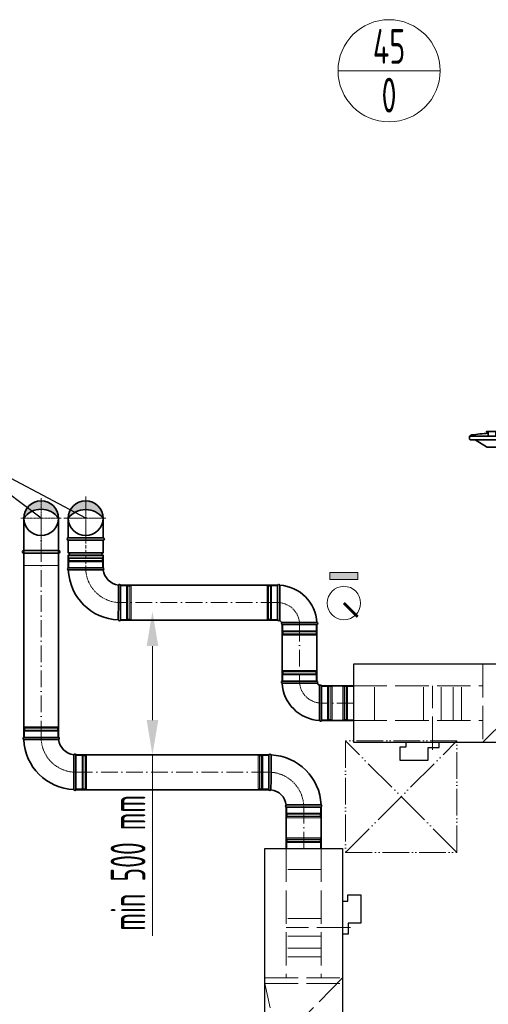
# Model space of a CAD drawing. Header units: millimetres. Extents: x 7400 to 85045, y 24168 to 123018.
# Tile 17 of 79: x 55118 to 56801, y 26767 to 30302. Entities that reach past the tile are written whole.
import ezdxf
from ezdxf.enums import TextEntityAlignment as Align

# ---------------------------------------------------------------- set-up
doc = ezdxf.new("R2010")
doc.units = ezdxf.units.MM
for name, pattern in [('ACAD_ISO02W100', [15, 12, -3]), ('ACAD_ISO05W100', [33, 24, -3, 0, -3, 0, -3]), ('ACAD_ISO10W100', [18, 12, -3, 0, -3]), ('phl_thick', [0])]:
    doc.linetypes.add(name, pattern=pattern)
for name, color, linetype, lineweight in [('UT_KOTY - DIMENZE', 7, 'Continuous', 5), ('VZT_01 SUP (PŘÍVOD) - OBRYS', 5, 'Continuous', 35), ('VZT_02 SUP (PŘÍVOD) - OSA', 5, 'ACAD_ISO10W100', 5), ('VZT_05 ETA (ODVOD) - OBRYS', 6, 'Continuous', 35), ('VZT_06 ETA (ODVOD) - OSA', 6, 'ACAD_ISO10W100', 5), ('VZT_21 ZAŘÍZENÍ - OBRYS', 1, 'Continuous', 30), ('VZT_22 ZAŘÍZENÍ - DETAIL', 8, 'Continuous', 5), ('VZT_30 DISTRIBUČNÍ PRVKY - OBRYS', 1, 'Continuous', 35), ('VZT_52 POPIS - DISTRIBUCE', 7, 'Continuous', 5), ('VZT_60_KOTY - DIMENZE', 7, 'Continuous', 5), ('VZT_KOTY - DIMENZE', 7, 'Continuous', 5), ('VZT_POPIS - OBECNE', 7, 'Continuous', 5), ('VZT_POŽADAVKY NA STAVBU - PODHLEDY', 4, 'ACAD_ISO05W100', 5)]:
    doc.layers.add(name, color=color, linetype=linetype, lineweight=lineweight)
doc.layers.add('VZT_03 SUP (PŘÍVOD) - NETISK', color=8, linetype='ACAD_ISO02W100', lineweight=5, plot=False)
doc.layers.add('VZT_07 ETA (ODVOD) - NETISK', color=8, linetype='ACAD_ISO02W100', lineweight=5, plot=False)
doc.styles.add('EVORA_125', font='isocp.shx', dxfattribs={"width": 0.6, "height": 125})
doc.styles.add('ISOCP 2.5', font='isocp.shx', dxfattribs={"width": 0.6, "height": 2.5})
doc.styles.add('JS', font='isocp.shx', dxfattribs={"width": 0.6, "height": 125})

msp = doc.modelspace()

# ---------------------------------------------------------------- hatches: boundary and pattern name
at = {"layer": 'VZT_01 SUP (PŘÍVOD) - OBRYS'}
h = msp.add_hatch(color=256, dxfattribs=at)
h.dxf.hatch_style = 1
h.paths.add_polyline_path([(55292.3, 28512.5, -0.233094), (55354.4, 28543.5), (55354.4, 28575, 0.412533)])
h.paths.add_polyline_path([(55354.8, 28575, 0.001435), (55354.4, 28575), (55354.4, 28543.5, -0.235167), (55417.3, 28512.5, 0.414214)])
at = {"layer": 'VZT_05 ETA (ODVOD) - OBRYS'}
h = msp.add_hatch(color=256, dxfattribs=at)
h.dxf.hatch_style = 1
h.paths.add_polyline_path([(55257.3, 28512.5, 0.242708), (55194.8, 28544.8), (55194.8, 28575, -0.414214)])
h.paths.add_polyline_path([(55194.8, 28575), (55194.8, 28544.8, 0.242708), (55132.3, 28512.5, -0.414214)])
at = {"layer": 'VZT_POPIS - OBECNE'}
h = msp.add_hatch(color=256, dxfattribs=at)
h.dxf.hatch_style = 1
h.paths.add_polyline_path([(56332.4, 28318), (56232.4, 28318), (56232.4, 28293), (56332.4, 28293)])

# ---------------------------------------------------------------- linework, layer by layer
at = {"layer": 'UT_KOTY - DIMENZE'}
for p, q in [((55594.6, 28053.7), (55594.6, 27788)), ((55594.6, 27663), (55594.6, 27012.8))]:
    msp.add_line(p, q, dxfattribs=at)
for points in [[(55573.8, 28053.7), (55615.5, 28053.7), (55594.6, 28178.7)], [(55573.8, 27788), (55615.5, 27788), (55594.6, 27663)]]:
    msp.add_solid(points, dxfattribs=at)
at = {"layer": 'VZT_01 SUP (PŘÍVOD) - OBRYS'}
for p, q in [((55417.3, 28433.5), (55292.3, 28433.5)), ((55292.3, 28433.5), (55292.3, 28388)), ((55417.3, 28433.5), (55417.3, 28388)), ((55417.3, 28388), (55292.3, 28388)), ((55417.3, 28380), (55292.3, 28380)), ((55292.3, 28380), (55292.3, 28334.5)), ((55417.3, 28380), (55417.3, 28334.5)), ((55417.3, 28334.5), (55292.3, 28334.5)), ((55417.3, 28334.5), (55292.3, 28334.5)), ((55479.8, 28147), (55479.8, 28272)), ((56044.2, 28147), (56044.2, 28272)), ((56051.9, 28147), (56051.9, 28272)), ((56060.7, 28138.2), (56185.7, 28138.2)), ((56060.7, 28130.5), (56185.7, 28130.5)), ((56185.5, 27927.8), (56060.5, 27927.8)), ((56185.5, 27920.1), (56060.5, 27920.1)), ((56194.3, 27911.3), (56194.3, 27786.3)), ((56202, 27911.3), (56202, 27786.3))]:
    msp.add_line(p, q, dxfattribs=at)
for points in [[(55292.3, 28442.5), (55292.3, 28512.5)], [(55417.3, 28442.5), (55417.3, 28512.5)], [(55292.3, 28442.5), (55417.3, 28442.5)], [(55292.3, 28433.5), (55417.3, 28433.5)], [(55479.8, 28272), (56044.2, 28272)], [(55479.8, 28147), (56044.2, 28147)], [(56060.7, 27928.1), (56060.7, 28130.5)], [(56185.7, 27928.1), (56185.7, 28130.5)], [(56202, 27911.3), (56317.1, 27911.3)], [(56202, 27786.3), (56317.1, 27786.3)]]:
    msp.add_lwpolyline(points, dxfattribs=at)
msp.add_circle((55354.8, 28512.5), 62.5, dxfattribs=at)
for centre, radius, start, end in [((55354.8, 28512.5), 62.5, 0, 180), ((55354.8, 28464.9), 78.6, 37.2907, 142.7093), ((55354.8, 28512.5), 62.5, 180, 0), ((55292.3, 28438), 4.5, 90, 270), ((55417.3, 28438), 4.5, 270, 90), ((55292.3, 28384), 4, 270, 90), ((55417.3, 28384), 4, 90, 270), ((55293.9, 28330.7), 4.17, 113.4678, 248.8928), ((55479.8, 28334.5), 187.5, 182.3607, 267.6393), ((55415.6, 28330.7), 4.17, 300.2981, 66.5322), ((55479.8, 28334.5), 62.5, 186.8302, 263.1698), ((55475.9, 28270.4), 4.17, 23.4678, 149.7019), ((56048.1, 28270.4), 4.17, 20.3309, 156.5322), ((56044.2, 28130.5), 141.5, 3.1369, 86.8631), ((55475.9, 28148.7), 4.17, 201.1072, 336.5322), ((56048.1, 28148.7), 4.17, 203.4678, 336.5322), ((56044.2, 28130.5), 16.5, 23.8093, 66.1907), ((56062.4, 28134.3), 4.17, 113.4678, 246.5322), ((56184.1, 28134.3), 4.17, 293.4678, 69.6691), ((56062.1, 27924), 4.17, 113.4678, 249.6691), ((56183.8, 27924), 4.17, 293.4678, 66.5322), ((56202, 27927.8), 141.5, 183.1369, 266.8631), ((56202, 27927.8), 16.5, 203.8093, 246.1907), ((56198.1, 27909.6), 4.17, 23.4678, 156.5322), ((56198.1, 27788), 4.17, 200.3309, 336.5322)]:
    msp.add_arc(centre, radius, start, end, dxfattribs=at)
for points, knots in [([(55417.7, 28327.1), (55417.7, 28327.1), (55416.1, 28327.1), (55410, 28327), (55405.5, 28327), (55394.1, 28327), (55387.3, 28326.9), (55372.3, 28326.9), (55364.2, 28326.9), (55347.9, 28326.8), (55339.8, 28326.8), (55324.6, 28326.8), (55317.6, 28326.8), (55305.8, 28326.8), (55301.1, 28326.8), (55294.5, 28326.8), (55292.7, 28326.8), (55292.4, 28326.8), (55292.4, 28326.8), (55292.4, 28326.8)], [0, 0, 0, 0, 24.235852, 24.235852, 48.531845, 48.531845, 73.024415, 73.024415, 97.570898, 97.570898, 122.078339, 122.078339, 146.53579, 146.53579, 170.957495, 170.957495, 195.359468, 195.359468, 197.168246, 197.168246, 197.168246, 197.168246]), ([(55472.3, 28272.5), (55472.3, 28272.5), (55472.3, 28272.4), (55472.3, 28272.1), (55472.3, 28271.8), (55472.3, 28270.7), (55472.3, 28269.9), (55472.3, 28266.8), (55472.3, 28263.6), (55472.2, 28254.7), (55472.2, 28248.5), (55472.1, 28234.4), (55472.1, 28226.6), (55472.1, 28210.4), (55472.1, 28202.2), (55472.1, 28186.3), (55472.1, 28178.8), (55472, 28165.6), (55472, 28160.1), (55472, 28153.1), (55472, 28150.9), (55472, 28147.9), (55472, 28147.2), (55472, 28147.2)], [197.067977, 197.067977, 197.067977, 197.067977, 201.792196, 201.792196, 209.190204, 209.190204, 218.040239, 218.040239, 237.760854, 237.760854, 262.206108, 262.206108, 286.831239, 286.831239, 311.323072, 311.323072, 335.946087, 335.946087, 360.704397, 360.704397, 377.088273, 377.088273, 394.105327, 394.105327, 394.105327, 394.105327])]:
    msp.add_open_spline(points, degree=3, knots=knots, dxfattribs=at)
at = {"layer": 'VZT_02 SUP (PŘÍVOD) - OSA', "ltscale": 5}
for points in [[(55354.8, 28590.6), (55354.8, 28434.4)], [(55276.6, 28512.5), (55432.9, 28512.5)], [(56044.2, 28209.5), (55479.8, 28209.5)], [(56123.2, 28130.5), (56123.2, 27928.1)], [(56317.1, 27848.8), (56202, 27848.8)]]:
    msp.add_lwpolyline(points, dxfattribs=at)
at = {"layer": 'VZT_02 SUP (PŘÍVOD) - OSA', "ltscale": 0.3}
for points in [[(55354.8, 28585), (55354.8, 28512.5)], [(55282.3, 28512.5), (55354.8, 28512.5)], [(55354.8, 28512.5), (55354.8, 28433.5)], [(55354.8, 28512.5), (55427.3, 28512.5)]]:
    msp.add_lwpolyline(points, dxfattribs=at)
at = {"layer": 'VZT_02 SUP (PŘÍVOD) - OSA'}
msp.add_lwpolyline([(55354.8, 28433.5), (55354.8, 28334.5)], dxfattribs=at)
at = {"layer": 'VZT_02 SUP (PŘÍVOD) - OSA', "ltscale": 0.3}
for points in [[(55354.8, 28334.5), (55354.8, 28334.5, 0.414214), (55479.8, 28209.5), (55479.8, 28209.5)], [(56044.2, 28209.5), (56044.2, 28209.5, -0.414214), (56123.2, 28130.5), (56123.2, 28130.5)], [(56202, 27848.8), (56202, 27848.8, -0.414214), (56123, 27927.8), (56123, 27927.8)]]:
    msp.add_lwpolyline(points, format="xyb", dxfattribs=at)
at = {"layer": 'VZT_03 SUP (PŘÍVOD) - NETISK', "ltscale": 0.4}
for p, q in [((55415.8, 28368), (55293.8, 28368)), ((55293.8, 28367.5), (55293.8, 28368)), ((55415.8, 28367.5), (55293.8, 28367.5)), ((55415.8, 28360.5), (55293.8, 28360.5)), ((55293.8, 28360), (55293.8, 28360.5)), ((55415.8, 28360), (55293.8, 28360)), ((55414.8, 28372.5), (55294.8, 28372.5)), ((55294.8, 28368.5), (55294.8, 28372.5)), ((55414.8, 28368.5), (55294.8, 28368.5)), ((55414.8, 28356.5), (55294.8, 28356.5)), ((55294.8, 28334.5), (55294.8, 28356.5)), ((55295.8, 28368), (55295.8, 28368.5)), ((55295.8, 28360.5), (55295.8, 28367.5)), ((55295.8, 28356.5), (55295.8, 28360)), ((55413.8, 28368), (55413.8, 28368.5)), ((55413.8, 28360.5), (55413.8, 28367.5)), ((55413.8, 28356.5), (55413.8, 28360)), ((55414.8, 28368.5), (55414.8, 28372.5)), ((55414.8, 28334.5), (55414.8, 28356.5)), ((55415.8, 28367.5), (55415.8, 28368)), ((55415.8, 28360), (55415.8, 28360.5)), ((55479.8, 28269.5), (55501.8, 28269.5)), ((55501.8, 28149.5), (55501.8, 28269.5)), ((55501.8, 28268.5), (55505.3, 28268.5)), ((55505.3, 28148.5), (55505.3, 28270.5)), ((55505.3, 28270.5), (55505.8, 28270.5)), ((55505.8, 28148.5), (55505.8, 28270.5)), ((55505.8, 28268.5), (55512.8, 28268.5)), ((55512.8, 28148.5), (55512.8, 28270.5)), ((55512.8, 28270.5), (55513.3, 28270.5)), ((55513.3, 28148.5), (55513.3, 28270.5)), ((55513.3, 28268.5), (55513.8, 28268.5)), ((55513.8, 28149.5), (55513.8, 28269.5)), ((55513.8, 28269.5), (55517.8, 28269.5)), ((55517.8, 28149.5), (55517.8, 28269.5)), ((56006.2, 28149.5), (56006.2, 28269.5)), ((56006.2, 28269.5), (56010.2, 28269.5)), ((56010.2, 28149.5), (56010.2, 28269.5)), ((56010.2, 28268.5), (56010.7, 28268.5)), ((56010.7, 28148.5), (56010.7, 28270.5)), ((56010.7, 28270.5), (56011.2, 28270.5)), ((56011.2, 28148.5), (56011.2, 28270.5)), ((56011.2, 28268.5), (56018.2, 28268.5)), ((56018.2, 28148.5), (56018.2, 28270.5)), ((56018.2, 28270.5), (56018.7, 28270.5)), ((56018.7, 28148.5), (56018.7, 28270.5)), ((56018.7, 28268.5), (56022.2, 28268.5)), ((56022.2, 28149.5), (56022.2, 28269.5)), ((56022.2, 28269.5), (56044.2, 28269.5)), ((55479.8, 28149.5), (55501.8, 28149.5)), ((55501.8, 28150.5), (55505.3, 28150.5)), ((55505.3, 28148.5), (55505.8, 28148.5)), ((55505.8, 28150.5), (55512.8, 28150.5)), ((55512.8, 28148.5), (55513.3, 28148.5)), ((55513.3, 28150.5), (55513.8, 28150.5)), ((55513.8, 28149.5), (55517.8, 28149.5)), ((56006.2, 28149.5), (56010.2, 28149.5)), ((56010.2, 28150.5), (56010.7, 28150.5)), ((56010.7, 28148.5), (56011.2, 28148.5)), ((56011.2, 28150.5), (56018.2, 28150.5)), ((56018.2, 28148.5), (56018.7, 28148.5)), ((56018.7, 28150.5), (56022.2, 28150.5)), ((56022.2, 28149.5), (56044.2, 28149.5)), ((56062.2, 28105), (56184.2, 28105)), ((56062.2, 28105), (56062.2, 28104.5)), ((56062.2, 28104.5), (56184.2, 28104.5)), ((56063.2, 28130.5), (56063.2, 28108.5)), ((56063.2, 28108.5), (56183.2, 28108.5)), ((56064.2, 28108.5), (56064.2, 28105)), ((56064.2, 28104.5), (56064.2, 28097.5)), ((56182.2, 28108.5), (56182.2, 28105)), ((56182.2, 28104.5), (56182.2, 28097.5)), ((56183.2, 28130.5), (56183.2, 28108.5)), ((56184.2, 28105), (56184.2, 28104.5)), ((56062.2, 28097.5), (56184.2, 28097.5)), ((56062.2, 28097.5), (56062.2, 28097)), ((56062.2, 28097), (56184.2, 28097)), ((56063.2, 28096.5), (56183.2, 28096.5)), ((56063.2, 28096.5), (56063.2, 28092.5)), ((56063.2, 28092.5), (56183.2, 28092.5)), ((56064.2, 28097), (56064.2, 28096.5)), ((56182.2, 28097), (56182.2, 28096.5)), ((56183.2, 28096.5), (56183.2, 28092.5)), ((56184.2, 28097.5), (56184.2, 28097)), ((56184, 27961.3), (56062, 27961.3)), ((56062, 27960.8), (56062, 27961.3)), ((56184, 27960.8), (56062, 27960.8)), ((56183, 27965.8), (56063, 27965.8)), ((56063, 27961.8), (56063, 27965.8)), ((56183, 27961.8), (56063, 27961.8)), ((56064, 27961.3), (56064, 27961.8)), ((56064, 27953.8), (56064, 27960.8)), ((56182, 27961.3), (56182, 27961.8)), ((56182, 27953.8), (56182, 27960.8)), ((56183, 27961.8), (56183, 27965.8)), ((56184, 27960.8), (56184, 27961.3)), ((56184, 27953.8), (56062, 27953.8)), ((56062, 27953.3), (56062, 27953.8)), ((56184, 27953.3), (56062, 27953.3)), ((56183, 27949.8), (56063, 27949.8)), ((56063, 27927.8), (56063, 27949.8)), ((56064, 27949.8), (56064, 27953.3)), ((56182, 27949.8), (56182, 27953.3)), ((56183, 27927.8), (56183, 27949.8)), ((56184, 27953.3), (56184, 27953.8)), ((56224, 27908.8), (56202, 27908.8)), ((56224, 27908.8), (56224, 27788.8)), ((56227.5, 27907.8), (56224, 27907.8)), ((56227.5, 27909.8), (56227.5, 27787.8)), ((56228, 27909.8), (56227.5, 27909.8)), ((56228, 27909.8), (56228, 27787.8)), ((56235, 27907.8), (56228, 27907.8)), ((56235, 27909.8), (56235, 27787.8)), ((56235.5, 27909.8), (56235, 27909.8)), ((56235.5, 27909.8), (56235.5, 27787.8)), ((56236, 27907.8), (56235.5, 27907.8)), ((56236, 27908.8), (56236, 27788.8)), ((56240, 27908.8), (56236, 27908.8)), ((56240, 27908.8), (56240, 27788.8)), ((56224, 27788.8), (56202, 27788.8)), ((56227.5, 27789.8), (56224, 27789.8)), ((56228, 27787.8), (56227.5, 27787.8)), ((56235, 27789.8), (56228, 27789.8)), ((56235.5, 27787.8), (56235, 27787.8)), ((56236, 27789.8), (56235.5, 27789.8)), ((56240, 27788.8), (56236, 27788.8))]:
    msp.add_line(p, q, dxfattribs=at)
msp.add_lwpolyline([(55292.3, 28433.5), (55292.3, 28388.5), (55417.3, 28388.5), (55417.3, 28433.5)], dxfattribs=at)
at = {"layer": 'VZT_05 ETA (ODVOD) - OBRYS'}
for p, q in [((55257.3, 27725.6), (55132.3, 27725.6)), ((55319.8, 27538.1), (55319.8, 27663.1)), ((56012.9, 27663), (56012.9, 27538)), ((56075.4, 27475.5), (56200.4, 27475.5))]:
    msp.add_line(p, q, dxfattribs=at)
for points in [[(55132.3, 28396.5), (55132.3, 28512.5)], [(55257.3, 28396.5), (55257.3, 28512.5)], [(55132.3, 28480.6), (55132.3, 27725.6)], [(55257.3, 28480.6), (55257.3, 27725.6)], [(55257.3, 28396.5), (55132.3, 28396.5)], [(55257.3, 28387.5), (55132.3, 28387.5)], [(56075.4, 27475.5), (56075.4, 27326.6)], [(56200.4, 27475.5), (56200.4, 27326.6)]]:
    msp.add_lwpolyline(points, dxfattribs=at)
at = {"layer": 'VZT_05 ETA (ODVOD) - OBRYS', "elevation": 0}
for points in [[(56012.9, 27663), (55319.8, 27663)], [(56012.9, 27538), (55319.8, 27538)]]:
    msp.add_lwpolyline(points, dxfattribs=at)
at = {"layer": 'VZT_05 ETA (ODVOD) - OBRYS'}
msp.add_circle((55194.8, 28512.5), 62.5, dxfattribs=at)
for centre, radius, start, end in [((55194.8, 28468), 76.7, 35.4307, 144.5693), ((55132.3, 28392), 4.5, 90, 270), ((55257.3, 28392), 4.5, 270, 90), ((55133.9, 27721.8), 4.17, 113.4678, 248.8928), ((55319.8, 27725.6), 187.5, 182.3607, 267.6393), ((55255.6, 27721.8), 4.17, 300.2981, 66.5322), ((55319.8, 27725.6), 62.5, 186.8302, 263.1698), ((55315.9, 27661.5), 4.17, 23.4678, 149.7019), ((56016.7, 27661.3), 4.17, 21.1072, 156.5322), ((56012.9, 27475.5), 187.5, 2.3607, 87.6393), ((55315.9, 27539.8), 4.17, 201.1072, 336.5322), ((56016.7, 27539.7), 4.17, 203.4678, 329.7019), ((56012.9, 27475.5), 62.5, 6.8302, 83.1698), ((56077.1, 27479.3), 4.17, 120.2981, 246.5322), ((56198.8, 27479.3), 4.17, 293.4678, 68.8928)]:
    msp.add_arc(centre, radius, start, end, dxfattribs=at)
for points, knots in [([(55257.7, 27718.2), (55257.7, 27718.2), (55256.1, 27718.2), (55250, 27718.1), (55245.5, 27718.1), (55234.1, 27718.1), (55227.3, 27718), (55212.3, 27718), (55204.2, 27718), (55187.9, 27718), (55179.8, 27717.9), (55164.6, 27717.9), (55157.6, 27717.9), (55145.8, 27717.9), (55141.1, 27717.9), (55134.5, 27717.9), (55132.7, 27717.9), (55132.4, 27717.9), (55132.4, 27717.9), (55132.4, 27717.9)], [0, 0, 0, 0, 24.235852, 24.235852, 48.531845, 48.531845, 73.024415, 73.024415, 97.570898, 97.570898, 122.078339, 122.078339, 146.53579, 146.53579, 170.957495, 170.957495, 195.359468, 195.359468, 197.168246, 197.168246, 197.168246, 197.168246]), ([(55312.3, 27663.6), (55312.3, 27663.6), (55312.3, 27663.5), (55312.3, 27663.2), (55312.3, 27662.9), (55312.3, 27661.8), (55312.3, 27661), (55312.3, 27657.9), (55312.3, 27654.7), (55312.2, 27645.8), (55312.2, 27639.6), (55312.1, 27625.5), (55312.1, 27617.7), (55312.1, 27601.5), (55312.1, 27593.3), (55312.1, 27577.4), (55312.1, 27569.9), (55312, 27556.7), (55312, 27551.2), (55312, 27544.2), (55312, 27542), (55312, 27539.1), (55312, 27538.3), (55312, 27538.3)], [197.067977, 197.067977, 197.067977, 197.067977, 201.792196, 201.792196, 209.190204, 209.190204, 218.040239, 218.040239, 237.760854, 237.760854, 262.206108, 262.206108, 286.831239, 286.831239, 311.323072, 311.323072, 335.946087, 335.946087, 360.704397, 360.704397, 377.088273, 377.088273, 394.105327, 394.105327, 394.105327, 394.105327]), ([(56020.3, 27537.6), (56020.3, 27537.6), (56020.3, 27537.6), (56020.3, 27537.9), (56020.4, 27538.3), (56020.4, 27539.3), (56020.4, 27540.1), (56020.4, 27543.2), (56020.4, 27546.4), (56020.5, 27555.3), (56020.5, 27561.5), (56020.5, 27575.6), (56020.5, 27583.4), (56020.6, 27599.6), (56020.6, 27607.9), (56020.6, 27623.7), (56020.6, 27631.2), (56020.6, 27644.4), (56020.6, 27650), (56020.6, 27656.9), (56020.6, 27659.1), (56020.6, 27662.1), (56020.6, 27662.8), (56020.6, 27662.8)], [197.067977, 197.067977, 197.067977, 197.067977, 201.792196, 201.792196, 209.190204, 209.190204, 218.040239, 218.040239, 237.760854, 237.760854, 262.206108, 262.206108, 286.831239, 286.831239, 311.323072, 311.323072, 335.946087, 335.946087, 360.704397, 360.704397, 377.088273, 377.088273, 394.105327, 394.105327, 394.105327, 394.105327]), ([(56075, 27482.9), (56075, 27482.9), (56076.5, 27483), (56082.7, 27483), (56087.2, 27483), (56098.6, 27483.1), (56105.4, 27483.1), (56120.4, 27483.1), (56128.4, 27483.2), (56144.8, 27483.2), (56152.9, 27483.2), (56168.1, 27483.2), (56175, 27483.2), (56186.8, 27483.2), (56191.6, 27483.2), (56198.2, 27483.2), (56200, 27483.2), (56200.2, 27483.2), (56200.3, 27483.2), (56200.3, 27483.2)], [0, 0, 0, 0, 24.235852, 24.235852, 48.531845, 48.531845, 73.024415, 73.024415, 97.570898, 97.570898, 122.078339, 122.078339, 146.53579, 146.53579, 170.957495, 170.957495, 195.359468, 195.359468, 197.168246, 197.168246, 197.168246, 197.168246])]:
    msp.add_open_spline(points, degree=3, knots=knots, dxfattribs=at)
at = {"layer": 'VZT_06 ETA (ODVOD) - OSA', "ltscale": 0.3}
msp.add_line((55194.8, 28438.3), (55194.8, 28510.8), dxfattribs=at)
for points in [[(55194.8, 28585), (55194.8, 28512.5)], [(55194.8, 28512.5), (55122.3, 28512.5)], [(55194.8, 28512.5), (55194.8, 28387.5)], [(55267.3, 28512.5), (55194.8, 28512.5)]]:
    msp.add_lwpolyline(points, dxfattribs=at)
at = {"layer": 'VZT_06 ETA (ODVOD) - OSA', "ltscale": 5}
for points in [[(55194.8, 27725.6), (55194.8, 28480.6)], [(56137.9, 27326.6), (56137.9, 27475.5)]]:
    msp.add_lwpolyline(points, dxfattribs=at)
at = {"layer": 'VZT_06 ETA (ODVOD) - OSA', "ltscale": 0.3}
msp.add_lwpolyline([(55194.8, 27725.6), (55194.8, 27725.6, 0.414214), (55319.8, 27600.6), (55319.8, 27600.6)], format="xyb", dxfattribs=at)
at = {"layer": 'VZT_06 ETA (ODVOD) - OSA', "ltscale": 5, "elevation": 0}
msp.add_lwpolyline([(55319.8, 27600.5), (56012.9, 27600.5)], dxfattribs=at)
at = {"layer": 'VZT_06 ETA (ODVOD) - OSA', "ltscale": 0.3, "elevation": 0}
msp.add_lwpolyline([(56137.9, 27475.5), (56137.9, 27475.5, 0.414214), (56012.9, 27600.5), (56012.9, 27600.5)], format="xyb", dxfattribs=at)
at = {"layer": 'VZT_07 ETA (ODVOD) - NETISK', "ltscale": 0.4}
for p, q in [((56279.1, 27908.8), (56279.1, 27788.8)), ((56283.1, 27908.8), (56279.1, 27908.8)), ((56283.1, 27908.8), (56283.1, 27788.8)), ((56283.6, 27907.8), (56283.1, 27907.8)), ((56283.6, 27909.8), (56283.6, 27787.8)), ((56284.1, 27909.8), (56283.6, 27909.8)), ((56284.1, 27909.8), (56284.1, 27787.8)), ((56291.1, 27907.8), (56284.1, 27907.8)), ((56291.1, 27909.8), (56291.1, 27787.8)), ((56291.6, 27909.8), (56291.1, 27909.8)), ((56291.6, 27909.8), (56291.6, 27787.8)), ((56295.1, 27907.8), (56291.6, 27907.8)), ((56295.1, 27908.8), (56295.1, 27788.8)), ((56317.1, 27908.8), (56295.1, 27908.8)), ((56283.1, 27788.8), (56279.1, 27788.8)), ((56283.6, 27789.8), (56283.1, 27789.8)), ((56284.1, 27787.8), (56283.6, 27787.8)), ((56291.1, 27789.8), (56284.1, 27789.8)), ((56291.6, 27787.8), (56291.1, 27787.8)), ((56295.1, 27789.8), (56291.6, 27789.8)), ((56317.1, 27788.8), (56295.1, 27788.8)), ((55255.8, 27759.1), (55133.8, 27759.1)), ((55133.8, 27758.6), (55133.8, 27759.1)), ((55255.8, 27758.6), (55133.8, 27758.6)), ((55255.8, 27751.6), (55133.8, 27751.6)), ((55133.8, 27751.1), (55133.8, 27751.6)), ((55255.8, 27751.1), (55133.8, 27751.1)), ((55254.8, 27763.6), (55134.8, 27763.6)), ((55134.8, 27759.6), (55134.8, 27763.6)), ((55254.8, 27759.6), (55134.8, 27759.6)), ((55254.8, 27747.6), (55134.8, 27747.6)), ((55134.8, 27725.6), (55134.8, 27747.6)), ((55135.8, 27759.1), (55135.8, 27759.6)), ((55135.8, 27751.6), (55135.8, 27758.6)), ((55135.8, 27747.6), (55135.8, 27751.1)), ((55253.8, 27759.1), (55253.8, 27759.6)), ((55253.8, 27751.6), (55253.8, 27758.6)), ((55253.8, 27747.6), (55253.8, 27751.1)), ((55254.8, 27759.6), (55254.8, 27763.6)), ((55254.8, 27725.6), (55254.8, 27747.6)), ((55255.8, 27758.6), (55255.8, 27759.1)), ((55255.8, 27751.1), (55255.8, 27751.6)), ((55319.8, 27660.6), (55341.8, 27660.6)), ((55341.8, 27540.6), (55341.8, 27660.6)), ((55341.8, 27659.6), (55345.3, 27659.6)), ((55345.3, 27539.6), (55345.3, 27661.6)), ((55345.3, 27661.6), (55345.8, 27661.6)), ((55345.8, 27539.6), (55345.8, 27661.6)), ((55345.8, 27659.6), (55352.8, 27659.6)), ((55352.8, 27539.6), (55352.8, 27661.6)), ((55352.8, 27661.6), (55353.3, 27661.6)), ((55353.3, 27539.6), (55353.3, 27661.6)), ((55353.3, 27659.6), (55353.8, 27659.6)), ((55353.8, 27540.6), (55353.8, 27660.6)), ((55353.8, 27660.6), (55357.8, 27660.6)), ((55357.8, 27540.6), (55357.8, 27660.6)), ((55974.9, 27660.5), (55974.9, 27540.5)), ((55978.9, 27660.5), (55974.9, 27660.5)), ((55978.9, 27660.5), (55978.9, 27540.5)), ((55979.4, 27659.5), (55978.9, 27659.5)), ((55979.4, 27661.5), (55979.4, 27539.5)), ((55979.9, 27661.5), (55979.4, 27661.5)), ((55979.9, 27661.5), (55979.9, 27539.5)), ((55986.9, 27659.5), (55979.9, 27659.5)), ((55986.9, 27661.5), (55986.9, 27539.5)), ((55987.4, 27661.5), (55986.9, 27661.5)), ((55987.4, 27661.5), (55987.4, 27539.5)), ((55990.9, 27659.5), (55987.4, 27659.5)), ((55990.9, 27660.5), (55990.9, 27540.5)), ((56012.9, 27660.5), (55990.9, 27660.5)), ((55319.8, 27540.6), (55341.8, 27540.6)), ((55341.8, 27541.6), (55345.3, 27541.6)), ((55345.3, 27539.6), (55345.8, 27539.6)), ((55345.8, 27541.6), (55352.8, 27541.6)), ((55352.8, 27539.6), (55353.3, 27539.6)), ((55353.3, 27541.6), (55353.8, 27541.6)), ((55353.8, 27540.6), (55357.8, 27540.6)), ((55978.9, 27540.5), (55974.9, 27540.5)), ((55979.4, 27541.5), (55978.9, 27541.5)), ((55979.9, 27539.5), (55979.4, 27539.5)), ((55986.9, 27541.5), (55979.9, 27541.5)), ((55987.4, 27539.5), (55986.9, 27539.5)), ((55990.9, 27541.5), (55987.4, 27541.5)), ((56012.9, 27540.5), (55990.9, 27540.5)), ((56077.9, 27475.5), (56077.9, 27453.5)), ((56197.9, 27475.5), (56197.9, 27453.5)), ((56076.9, 27450), (56198.9, 27450)), ((56076.9, 27450), (56076.9, 27449.5)), ((56076.9, 27449.5), (56198.9, 27449.5)), ((56076.9, 27442.5), (56198.9, 27442.5)), ((56076.9, 27442.5), (56076.9, 27442)), ((56076.9, 27442), (56198.9, 27442)), ((56077.9, 27453.5), (56197.9, 27453.5)), ((56077.9, 27441.5), (56197.9, 27441.5)), ((56077.9, 27441.5), (56077.9, 27437.5)), ((56077.9, 27437.5), (56197.9, 27437.5)), ((56078.9, 27453.5), (56078.9, 27450)), ((56078.9, 27449.5), (56078.9, 27442.5)), ((56078.9, 27442), (56078.9, 27441.5)), ((56196.9, 27453.5), (56196.9, 27450)), ((56196.9, 27449.5), (56196.9, 27442.5)), ((56196.9, 27442), (56196.9, 27441.5)), ((56197.9, 27441.5), (56197.9, 27437.5)), ((56198.9, 27450), (56198.9, 27449.5)), ((56198.9, 27442.5), (56198.9, 27442)), ((56076.9, 27360.1), (56198.9, 27360.1)), ((56076.9, 27359.6), (56076.9, 27360.1)), ((56076.9, 27359.6), (56198.9, 27359.6)), ((56077.9, 27364.6), (56197.9, 27364.6)), ((56077.9, 27360.6), (56077.9, 27364.6)), ((56077.9, 27360.6), (56197.9, 27360.6)), ((56078.9, 27360.1), (56078.9, 27360.6)), ((56078.9, 27352.6), (56078.9, 27359.6)), ((56196.9, 27360.1), (56196.9, 27360.6)), ((56196.9, 27352.6), (56196.9, 27359.6)), ((56197.9, 27360.6), (56197.9, 27364.6)), ((56198.9, 27359.6), (56198.9, 27360.1)), ((56076.9, 27352.6), (56198.9, 27352.6)), ((56076.9, 27352.1), (56076.9, 27352.6)), ((56076.9, 27352.1), (56198.9, 27352.1)), ((56077.9, 27348.6), (56197.9, 27348.6)), ((56077.9, 27326.6), (56077.9, 27348.6)), ((56078.9, 27348.6), (56078.9, 27352.1)), ((56196.9, 27348.6), (56196.9, 27352.1)), ((56197.9, 27326.6), (56197.9, 27348.6)), ((56198.9, 27352.1), (56198.9, 27352.6))]:
    msp.add_line(p, q, dxfattribs=at)
msp.add_lwpolyline([(55257.3, 28387.5), (55257.3, 28342.5), (55132.3, 28342.5), (55132.3, 28387.5)], dxfattribs=at)
at = {"layer": 'VZT_21 ZAŘÍZENÍ - OBRYS'}
for points in [[(57817.1, 27988.8), (56317.1, 27988.8), (56317.1, 27708.8), (57817.1, 27708.8)], [(55997.9, 25826.6), (55997.9, 27326.6), (56277.9, 27326.6), (56277.9, 25826.6)]]:
    msp.add_lwpolyline(points, close=True, dxfattribs=at)
for points in [[(56505.4, 27708.8), (56505.4, 27690.2), (56482.9, 27690.2), (56482.9, 27643.6), (56584.6, 27643.6), (56584.6, 27689), (56624.5, 27689), (56624.5, 27708.8)], [(56277.9, 27138.2), (56296.5, 27138.2), (56296.5, 27160.7), (56343.1, 27160.7), (56343.1, 27059.1), (56297.7, 27059.1), (56297.7, 27019.1), (56277.9, 27019.1)]]:
    msp.add_lwpolyline(points, dxfattribs=at)
at = {"layer": 'VZT_22 ZAŘÍZENÍ - DETAIL', "linetype": 'ACAD_ISO02W100', "lineweight": 5, "ltscale": 10}
for points in [[(56780.9, 27988.8), (56780.9, 27708.8)], [(56317.1, 27911.3), (56780.9, 27911.3)], [(56392.5, 27786.3), (56392.5, 27911.3)], [(56568.3, 27786.3), (56568.3, 27911.3)], [(56600.7, 27681.2), (56600.7, 27911.3)], [(56631.6, 27786.3), (56631.6, 27911.3)], [(56674.6, 27786.3), (56674.6, 27911.3)], [(56705.4, 27786.3), (56705.4, 27911.3)], [(56780.9, 27708.8), (56975.5, 27898.9), (57793.2, 27708.8)], [(56317.1, 27786.3), (56780.9, 27786.3)], [(56075.4, 27326.6), (56075.4, 26862.8)], [(56200.4, 27326.6), (56200.4, 26862.8)], [(56200.4, 27251.1), (56075.4, 27251.1)], [(56200.4, 27075.4), (56075.4, 27075.4)], [(56305.5, 27043), (56075.4, 27043)], [(56200.4, 27012.1), (56075.4, 27012.1)], [(56200.4, 26969.1), (56075.4, 26969.1)], [(56200.4, 26938.3), (56075.4, 26938.3)], [(55997.9, 26862.8), (56277.9, 26862.8)], [(55997.9, 25826.6), (56185.1, 26024), (55997.9, 26842.3)], [(55997.9, 26842.3), (56277.9, 26842.3)], [(56277.9, 26862.8), (56087.8, 26668.1), (56277.9, 25850.5)]]:
    msp.add_lwpolyline(points, dxfattribs=at)
at = {"layer": 'VZT_30 DISTRIBUČNÍ PRVKY - OBRYS'}
for points in [[(56800.9, 28817.5, 0.015115), (56741.6, 28811.5), (56738.6, 28810.9, 0.36397), (56736.1, 28808), (56736.1, 28807)], [(56800.9, 28807), (56800.9, 28819.4, 0.267949), (56800.7, 28819.8), (56794.9, 28823.1, -0.267949), (56794.7, 28823.5), (56794.7, 28824.1), (56834.3, 28824.1), (56834.3, 28823.5, -0.267949), (56834.1, 28823.1), (56828.4, 28819.8, 0.267949), (56828.2, 28819.4), (56828.2, 28807)], [(57006.6, 28807), (56733.6, 28807), (56733.6, 28797.8, 0.414214), (56737.5, 28794), (57002.8, 28794, 0.414214), (57006.6, 28797.8), (57006.6, 28807)], [(56754, 28794), (56794.4, 28768.5, 0.141374), (56796.5, 28768), (56943.8, 28768, 0.141374), (56945.9, 28768.5), (56986.2, 28794)]]:
    msp.add_lwpolyline(points, format="xyb", dxfattribs=at)
at = {"layer": 'VZT_52 POPIS - DISTRIBUCE'}
msp.add_line((56261.2, 30118.8), (56628, 30118.8), dxfattribs=at)
msp.add_circle((56444.6, 30118.8), 183.4, dxfattribs=at)
at = {"layer": 'VZT_60_KOTY - DIMENZE', "linetype": 'ByBlock', "lineweight": -2}
for points in [[(55194.8, 28512.5), (54813.4, 28799.6)], [(55354.8, 28512.5), (54813.4, 28799.6)]]:
    msp.add_lwpolyline(points, dxfattribs=at)
at = {"layer": 'VZT_KOTY - DIMENZE', "const_width": 10}
msp.add_lwpolyline([(56282.4, 28208), (56331.9, 28158.5)], dxfattribs=at)
at = {"layer": 'VZT_POPIS - OBECNE'}
msp.add_lwpolyline([(56232.4, 28318), (56232.4, 28293), (56332.4, 28293), (56332.4, 28318)], close=True, dxfattribs=at)
msp.add_circle((56282.4, 28208), 60, dxfattribs=at)
at = {"layer": 'VZT_POŽADAVKY NA STAVBU - PODHLEDY', "ltscale": 5}
for p, q in [((56688.4, 27312.8), (56288.4, 27712.8)), ((56288.4, 27312.8), (56688.4, 27712.8))]:
    msp.add_line(p, q, dxfattribs=at)
at = {"layer": 'VZT_POŽADAVKY NA STAVBU - PODHLEDY', "ltscale": 4}
for p, q in [((56688.4, 27712.8), (56288.4, 27712.8)), ((56288.4, 27712.8), (56288.4, 27312.8)), ((56688.4, 27312.8), (56688.4, 27712.8)), ((56288.4, 27312.8), (56688.4, 27312.8))]:
    msp.add_line(p, q, dxfattribs=at)

# ---------------------------------------------------------------- texts
at = {"layer": 'UT_KOTY - DIMENZE', "insert": (55507.1, 27275.4), "char_height": 125, "attachment_point": 5, "rotation": 90, "style": 'ISOCP 2.5'}
msp.add_mtext('min 500 mm', dxfattribs=at)
at = {"layer": 'VZT_52 POPIS - DISTRIBUCE', "ltscale": 50, "style": 'JS', "width": 0.7}
for s, p in [('45', (56444.6, 30206.3)), ('0', (56444.6, 30031.3))]:
    msp.add_text(s, height=125, dxfattribs=at).set_placement(p, align=Align.MIDDLE_CENTER)
at = {"layer": 'VZT_60_KOTY - DIMENZE', "linetype": 'phl_thick', "insert": (54125.7, 28949.6), "char_height": 125, "attachment_point": 1, "style": 'EVORA_125'}
msp.add_mtext('%%C125\\POSA 2440 mm', dxfattribs=at)

doc.saveas('drawing.dxf')
